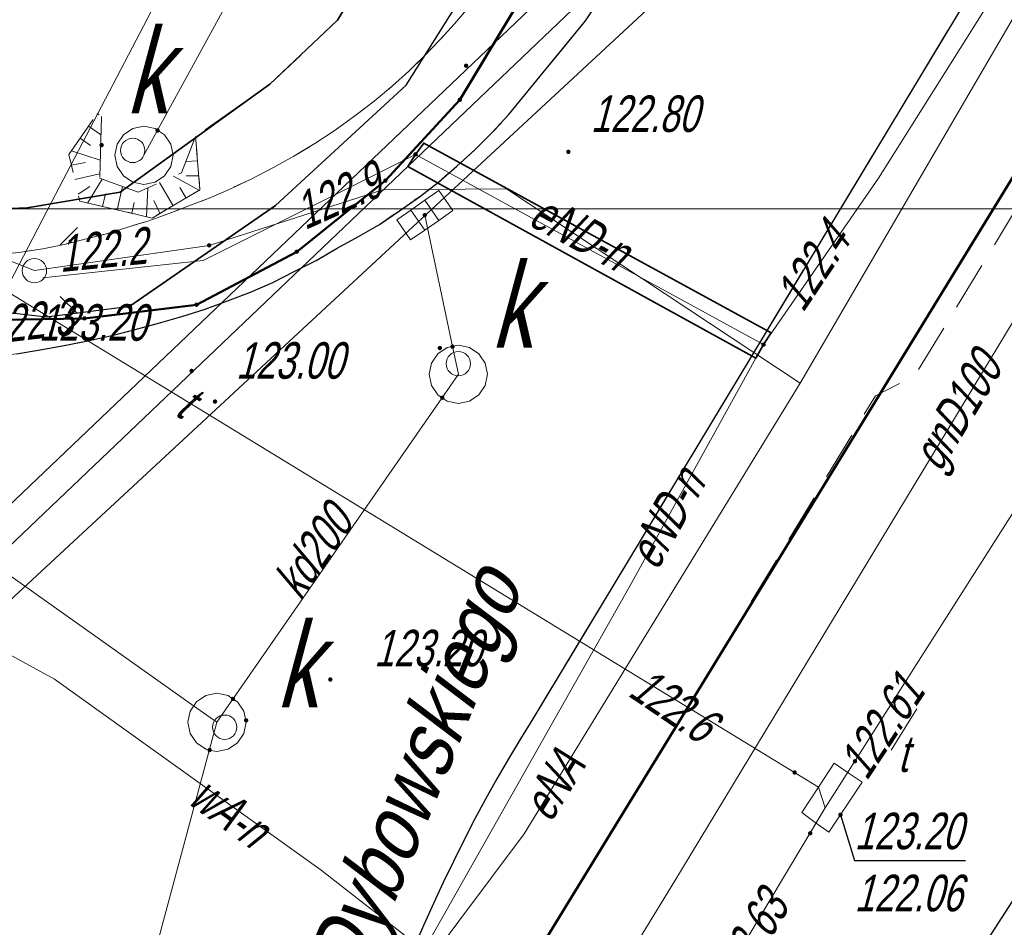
# Model space of a CAD drawing. Extents: x 7463256 to 7464485, y 5957341 to 5958260.
# Tile 88 of 256: x 7463677 to 7463697, y 5957485 to 5957504. Entities that reach past the tile are written whole.
import ezdxf
from ezdxf.enums import TextEntityAlignment as Align

# ---------------------------------------------------------------- set-up
doc = ezdxf.new("R2010")
doc.units = 0
doc.header["$MEASUREMENT"] = 0
for name, pattern in [('1.5_0.5', [2, 1.5, -0.5]), ('218-500', [1, 0.5, -0.5]), ('GAK', [5.2, 3, -1, 0.2, -1]), ('l219_500', [0]), ('mz1.0_0.5', [1.5, 1, -0.5]), ('mz1.25_0.5', [1.75, 1.25, -0.5])]:
    doc.linetypes.add(name, pattern=pattern)
doc.layers.get('0').update_dxf_attribs({"color": 2, "linetype": 'CONTINUOUS', "lineweight": 5})
for name, color, linetype in [('000 Inne (niezydentyfikowane)', 7, 'CONTINUOUS'), ('203-Punkt załamania granicy działki nie stabilizowany', 7, 'CONTINUOUS'), ('218-Granica użytku', 7, 'CONTINUOUS'), ('219-Linia granicy', 7, 'CONTINUOUS'), ('994-Nazwa ulicy', 7, 'CONTINUOUS'), ('chodnik (powierzchnia)', 7, 'CONTINUOUS'), ('jezdnia (powierzchnia)', 7, 'CONTINUOUS'), ('komora podziemna - przewód kanalizacyjny (powierzchnia)', 7, 'CONTINUOUS'), ('komora podziemna - przewód kanalizacyjny (powierzchnia)-Atr17', 7, 'CONTINUOUS'), ('kratka ściekowa (punkt)', 7, 'CONTINUOUS'), ('krawężnik (linia)', 7, 'CONTINUOUS'), ('latarnia na słupie lub maszcie (punkt)', 7, 'CONTINUOUS'), ('ogrodzenie trwałe (linia)', 7, 'CONTINUOUS'), ('przewód elektroenergetyczny (linia)', 7, 'CONTINUOUS'), ('przewód elektroenergetyczny (linia)-Atr1', 7, 'CONTINUOUS'), ('przewód gazowy (linia)', 7, 'CONTINUOUS'), ('przewód gazowy (linia)-Atr1', 7, 'CONTINUOUS'), ('przewód kanalizacyjny (linia)', 7, 'CONTINUOUS'), ('przewód kanalizacyjny (linia)-Atr1', 7, 'CONTINUOUS'), ('przewód telekomunikacyjny (linia)', 7, 'CONTINUOUS'), ('przewód telekomunikacyjny (linia)-Atr1', 7, 'CONTINUOUS'), ('przewód wodociągowy (linia)', 7, 'CONTINUOUS'), ('przewód wodociągowy (linia)-Atr1', 7, 'CONTINUOUS'), ('punkt o określonej wysokości (sieć elektroenergetyczna)', 7, 'CONTINUOUS'), ('punkt o określonej wysokości (sieć elektroenergetyczna)-Atr2', 7, 'CONTINUOUS'), ('punkt o określonej wysokości (sieć kanalizacyjna)', 7, 'CONTINUOUS'), ('punkt o określonej wysokości (sieć telekomunikacyjna)', 7, 'CONTINUOUS'), ('punkt o określonej wysokości (sieć telekomunikacyjna)-Atr2', 7, 'CONTINUOUS'), ('punkt o określonej wysokości (sieć telekomunikacyjna)-Atr3', 7, 'CONTINUOUS'), ('punkt wysokościowy sztuczny', 7, 'CONTINUOUS'), ('punkt wysokościowy sztuczny-Atr2', 7, 'CONTINUOUS'), ('rura ochronna - przewód elektroenergetyczny (linia)', 7, 'CONTINUOUS'), ('skarpa nieumocniona (powierzchnia)', 7, 'CONTINUOUS'), ('studzienka - przewód telekomunikacyjny (powierzchnia)', 7, 'CONTINUOUS'), ('studzienka - przewód telekomunikacyjny (powierzchnia)-Atr17', 7, 'CONTINUOUS'), ('słup (punkt)', 7, 'CONTINUOUS'), ('trawnik (powierzchnia)', 7, 'CONTINUOUS'), ('Wstawianie ramki sekcyjnej z opisem', 7, 'CONTINUOUS'), ('właz okrągły - siec kanalizacyjna (punkt)', 7, 'CONTINUOUS')]:
    doc.layers.add(name, color=color, linetype=linetype)
doc.layers.add('____proj LSN', color=1, linetype='CONTINUOUS', lineweight=5)
doc.layers.add('___PROJLSN', color=1, linetype='CONTINUOUS', lineweight=100)
doc.styles.get("Standard").update_dxf_attribs({"font": 'txt', "width": 0.75})
doc.linetypes.add('902-500', pattern='A,3.75,0,[1,ksztalty.shx,S=0.5,R=0,X=0,Y=0],3.75', length=7.5)

# ---------------------------------------------------------------- blocks, each defined once
blk = doc.blocks.new('SM011')
at = {"color": 0, "linetype": 'Continuous', "lineweight": 13}
for p, q in [((-0.53, 0.531), (-0.883, 0.884)), ((0.531, 0.531), (0.884, 0.884)), ((-0.53, -0.53), (-0.883, -0.883)), ((0.531, -0.53), (0.884, -0.883))]:
    blk.add_line(p, q, dxfattribs=at)
blk = doc.blocks.new('SM04')
at = {"color": 0, "linetype": 'Continuous', "lineweight": 13}
blk.add_circle((0, 0), 0.25, dxfattribs=at)
blk = doc.blocks.new('PW01')
at = {"linetype": 'Continuous', "lineweight": 13}
h = blk.add_hatch(color=0, dxfattribs=at)
edge = h.paths.add_edge_path()
edge.add_arc((0, 0), 0.045, 0, 360)
blk = doc.blocks.new('US22')
at = {"color": 0, "linetype": 'Continuous', "lineweight": 13}
blk.add_circle((0, 0), 0.25, dxfattribs=at)
blk = doc.blocks.new('PW02')
at = {"linetype": 'Continuous', "lineweight": 13}
h = blk.add_hatch(color=0, dxfattribs=at)
edge = h.paths.add_edge_path()
edge.add_arc((0, 0), 0.045, 0, 360)
blk = doc.blocks.new('US05')
at = {"color": 0, "linetype": 'Continuous', "lineweight": 13}
for p, q in [((-0.525, -0.25), (-0.525, 0.25)), ((-0.525, 0.25), (-0.175, 0.25)), ((-0.175, -0.25), (-0.175, 0.25)), ((-0.175, 0.25), (0.175, 0.25)), ((0.175, -0.25), (0.175, 0.25)), ((0.175, 0.25), (0.525, 0.25)), ((0.525, -0.25), (0.525, 0.25)), ((-0.525, -0.25), (-0.175, -0.25)), ((-0.175, -0.25), (0.175, -0.25)), ((0.175, -0.25), (0.525, -0.25))]:
    blk.add_line(p, q, dxfattribs=at)
blk = doc.blocks.new('203')
at = {"linetype": 'Continuous', "lineweight": 0}
h = blk.add_hatch(color=0, dxfattribs=at)
edge = h.paths.add_edge_path()
edge.add_arc((0, 0), 0.045, 0, 360)

msp = doc.modelspace()

# ---------------------------------------------------------------- linework, layer by layer
at = {"layer": '000 Inne (niezydentyfikowane)', "color": 7, "linetype": 'Continuous', "lineweight": 13}
for p, q in [((7463678.44, 5957501.96), (7463678.48, 5957501.93)), ((7463678.26, 5957501.7), (7463678.51, 5957501.53)), ((7463678.09, 5957501.45), (7463678.3, 5957501.3)), ((7463677.91, 5957501.19), (7463678.5, 5957501)), ((7463677.91, 5957500.9), (7463678.2, 5957500.95)), ((7463680.5, 5957500.99), (7463680.26, 5957500.97)), ((7463677.98, 5957500.6), (7463678.49, 5957500.72)), ((7463680.54, 5957500.38), (7463680.01, 5957500.67)), ((7463680.53, 5957500.68), (7463680.27, 5957500.68)), ((7463678.05, 5957500.3), (7463678.29, 5957500.46)), ((7463678.24, 5957500.12), (7463678.54, 5957500.61)), ((7463678.85, 5957499.98), (7463678.96, 5957500.46)), ((7463679.45, 5957499.84), (7463679.48, 5957500.43)), ((7463680, 5957500.06), (7463679.72, 5957500.54)), ((7463680.27, 5957500.22), (7463680.14, 5957500.44)), ((7463678.55, 5957500.05), (7463678.61, 5957500.31)), ((7463679.15, 5957499.91), (7463679.2, 5957500.13)), ((7463679.73, 5957499.91), (7463679.6, 5957500.17))]:
    msp.add_line(p, q, dxfattribs=at)
at = {"layer": '218-Granica użytku', "color": 3, "linetype": '218-500', "lineweight": 18, "flags": 128}
for points in [[(7463685.89, 5957502.24), (7463694.42, 5957516.38)], [(7463685.34, 5957481.22), (7463699.15, 5957503.75)], [(7463684.36, 5957500.58), (7463685.89, 5957502.24)], [(7463682.54, 5957499.12), (7463684.36, 5957500.58)], [(7463680.48, 5957498.03), (7463682.54, 5957499.12)], [(7463678.18, 5957497.75), (7463680.48, 5957498.03)], [(7463676.46, 5957497.72), (7463678.18, 5957497.75)]]:
    msp.add_lwpolyline(points, dxfattribs=at)
at = {"layer": '219-Linia granicy', "color": 3, "linetype": 'l219_500', "lineweight": 50, "flags": 128}
for points in [[(7463694.42, 5957516.38), (7463685.89, 5957502.24)], [(7463699.15, 5957503.75), (7463685.34, 5957481.22)], [(7463685.89, 5957502.24), (7463684.36, 5957500.58)], [(7463684.36, 5957500.58), (7463682.54, 5957499.12)], [(7463682.54, 5957499.12), (7463680.48, 5957498.03)], [(7463680.48, 5957498.03), (7463678.18, 5957497.75)], [(7463678.18, 5957497.75), (7463676.46, 5957497.72)]]:
    msp.add_lwpolyline(points, dxfattribs=at)
at = {"layer": '____proj LSN', "linetype": 'GAK', "lineweight": 30}
msp.add_lwpolyline([(7463810.989, 5957676.522), (7463800.184, 5957658.279), (7463793.869, 5957647.689, 0.203616), (7463793.816, 5957647.301), (7463794.916, 5957643.26, -0.205626), (7463794.861, 5957642.869), (7463764.816, 5957593.361), (7463764.816, 5957593.361), (7463749.912, 5957569.146), (7463743.314, 5957557.902), (7463734.125, 5957541.63, -0.16646), (7463733.883, 5957541.415), (7463732.047, 5957540.645, 0.154872), (7463731.817, 5957540.449), (7463708.804, 5957503.682), (7463695.786, 5957483.524), (7463691.49, 5957475.813, -0.201055), (7463691.186, 5957475.574), (7463658.858, 5957466.664, -0.374915), (7463658.265, 5957466.949), (7463653.128, 5957478.933), (7463653.128, 5957478.933), (7463644.191, 5957493.359), (7463612.028, 5957521.314)], format="xyb", dxfattribs=at)
at = {"layer": '___PROJLSN', "linetype": 'Continuous', "lineweight": 0}
msp.add_line((7463694.75, 5957488.88), (7463695.282, 5957489.727), dxfattribs=at)
at = {"layer": 'chodnik (powierzchnia)', "color": 7, "linetype": 'mz1.0_0.5', "lineweight": 18, "flags": 128}
for points in [[(7463684.15, 5957476.71), (7463681.1, 5957474.24), (7463681.13, 5957474.35), (7463681.27, 5957474.82), (7463681.41, 5957475.29), (7463681.56, 5957475.76), (7463681.71, 5957476.22), (7463681.86, 5957476.69), (7463682.01, 5957477.15), (7463682.17, 5957477.62), (7463682.32, 5957478.08), (7463682.49, 5957478.54), (7463682.65, 5957479), (7463682.81, 5957479.45), (7463682.98, 5957479.91), (7463683.15, 5957480.36), (7463683.32, 5957480.81), (7463683.5, 5957481.27), (7463683.67, 5957481.72), (7463683.85, 5957482.17), (7463684.03, 5957482.61), (7463684.21, 5957483.06), (7463684.39, 5957483.51), (7463684.58, 5957483.96), (7463684.77, 5957484.4), (7463684.96, 5957484.85), (7463685.15, 5957485.29), (7463685.35, 5957485.73), (7463685.55, 5957486.16), (7463685.76, 5957486.59), (7463685.97, 5957487.02), (7463686.19, 5957487.45), (7463686.42, 5957487.87), (7463686.65, 5957488.29), (7463686.89, 5957488.7), (7463687.14, 5957489.11), (7463687.39, 5957489.52), (7463696.94, 5957505.36), (7463700.32, 5957510.77), (7463700.31, 5957510.77), (7463703.33, 5957511.61), (7463716.54, 5957530.41), (7463716.06, 5957530.69), (7463725.52, 5957546.07), (7463726.49, 5957547.9), (7463727.04, 5957547.64), (7463737.29, 5957566.06), (7463738.77, 5957566.02), (7463740.12, 5957565.67), (7463741.42, 5957565.08), (7463738.09, 5957559.3), (7463734.01, 5957551.93), (7463733.52, 5957550.92), (7463729.63, 5957544.14), (7463727.92, 5957541.24), (7463719.88, 5957528.11), (7463715.87, 5957522.25), (7463704.74, 5957506.57), (7463704.75, 5957506.57), (7463700.93, 5957505.96), (7463699.58, 5957503.72), (7463695.24, 5957496.57), (7463694.43, 5957496.16), (7463689.6, 5957488.14), (7463685.34, 5957481.22), (7463684.86, 5957479.37)], [(7463706.52, 5957537.66), (7463708.29, 5957540.59), (7463708.97, 5957540.25), (7463709.76, 5957538.71), (7463706.45, 5957532.61), (7463703.98, 5957528.54), (7463701.68, 5957524.9), (7463699.52, 5957521.26), (7463697.35, 5957517.63), (7463695.05, 5957514.51), (7463689.58, 5957505.52), (7463688.47, 5957503.86), (7463686.89, 5957501.93), (7463686.55, 5957501.56), (7463686.2, 5957501.21), (7463685.83, 5957500.88), (7463685.45, 5957500.55), (7463685.06, 5957500.25), (7463684.65, 5957499.96), (7463684.24, 5957499.68), (7463683.81, 5957499.43), (7463683.37, 5957499.19), (7463682.94, 5957498.94), (7463682.49, 5957498.71), (7463682.05, 5957498.49), (7463681.59, 5957498.29), (7463681.12, 5957498.11), (7463680.66, 5957497.94), (7463680.18, 5957497.79), (7463679.7, 5957497.65), (7463679.22, 5957497.52), (7463678.74, 5957497.4), (7463678.25, 5957497.29), (7463677.76, 5957497.19), (7463677.27, 5957497.1), (7463676.78, 5957497.02), (7463676.29, 5957496.96), (7463675.79, 5957496.9), (7463675.3, 5957496.85), (7463674.8, 5957496.82), (7463674.34, 5957496.8), (7463673.89, 5957496.8), (7463673.43, 5957496.83), (7463672.97, 5957496.87), (7463672.52, 5957496.93), (7463672.07, 5957497.01), (7463671.62, 5957497.11), (7463671.18, 5957497.22), (7463670.74, 5957497.36), (7463670.31, 5957497.52), (7463669.89, 5957497.69), (7463642.84, 5957508.24), (7463639.25, 5957512.55), (7463639.64, 5957512.3), (7463640.04, 5957512.05), (7463640.44, 5957511.8), (7463640.84, 5957511.57), (7463641.25, 5957511.34), (7463641.66, 5957511.12), (7463642.07, 5957510.9), (7463642.49, 5957510.69), (7463642.91, 5957510.49), (7463643.33, 5957510.29), (7463655.92, 5957505.41), (7463656.66, 5957506.75), (7463662.44, 5957503.77), (7463662.46, 5957502.9), (7463662.89, 5957502.68), (7463663.32, 5957502.46), (7463663.75, 5957502.24), (7463664.19, 5957502.04), (7463664.62, 5957501.83), (7463665.06, 5957501.64), (7463665.5, 5957501.44), (7463665.95, 5957501.25), (7463666.4, 5957501.07), (7463666.84, 5957500.89), (7463667.29, 5957500.72), (7463667.75, 5957500.56), (7463668.2, 5957500.39), (7463668.66, 5957500.24), (7463669.12, 5957500.09), (7463669.58, 5957499.94), (7463670.04, 5957499.8), (7463670.5, 5957499.67), (7463670.97, 5957499.54), (7463671.43, 5957499.41), (7463671.9, 5957499.29), (7463672.37, 5957499.18), (7463672.84, 5957499.07), (7463673.31, 5957498.97), (7463673.76, 5957498.95), (7463674.2, 5957498.94), (7463674.65, 5957498.94), (7463675.1, 5957498.95), (7463675.54, 5957498.98), (7463675.99, 5957499.01), (7463676.43, 5957499.06), (7463676.88, 5957499.11), (7463677.32, 5957499.18), (7463677.76, 5957499.27), (7463678.19, 5957499.38), (7463678.63, 5957499.49), (7463679.05, 5957499.62), (7463679.48, 5957499.75), (7463679.9, 5957499.9), (7463680.32, 5957500.06), (7463680.74, 5957500.22), (7463681.15, 5957500.4), (7463681.6, 5957500.61), (7463682.05, 5957500.84), (7463682.48, 5957501.08), (7463682.91, 5957501.34), (7463683.33, 5957501.62), (7463683.73, 5957501.91), (7463684.13, 5957502.21), (7463684.51, 5957502.53), (7463684.84, 5957502.83), (7463685.16, 5957503.14), (7463685.48, 5957503.47), (7463685.78, 5957503.8), (7463686.07, 5957504.14), (7463686.35, 5957504.49), (7463686.61, 5957504.85), (7463686.87, 5957505.22), (7463687.11, 5957505.6), (7463689.92, 5957510.08), (7463697.25, 5957522.32)]]:
    msp.add_lwpolyline(points, close=True, dxfattribs=at)
at = {"layer": 'jezdnia (powierzchnia)', "color": 7, "linetype": '1.5_0.5', "lineweight": 18, "flags": 128}
msp.add_lwpolyline([(7464435.78, 5957969.39), (7464432.43, 5957972.86), (7464429.42, 5957974.41), (7464426.04, 5957975.11), (7464423.57, 5957975.29), (7464415.47, 5957975.65), (7464371.24, 5957977.61), (7464365.3, 5957977.72), (7464358.84, 5957977.54), (7464346.65, 5957976.28), (7464334.12, 5957974.86), (7464314.08, 5957972.37), (7464311.27, 5957971.79), (7464308.65, 5957970.79), (7464306.54, 5957969.49), (7464304.63, 5957967.74), (7464302.38, 5957964.84), (7464301.74, 5957963.57), (7464301.19, 5957962.16), (7464300.69, 5957960.13), (7464300.42, 5957957.35), (7464300.44, 5957956.63), (7464301.34, 5957947.07), (7464297.39, 5957932.65), (7464296.35, 5957938.67), (7464295.41, 5957944.67), (7464295.17, 5957946.64), (7464294.07, 5957955.56), (7464293.61, 5957956.95), (7464292.71, 5957958.8), (7464291.04, 5957961.16), (7464288.7, 5957963.43), (7464286.48, 5957964.87), (7464282.67, 5957966.24), (7464279.68, 5957966.6), (7464275.55, 5957966.1), (7464272.53, 5957965.24), (7464268.15, 5957963.7), (7464261.6, 5957961.09), (7464256.13, 5957958.63), (7464254.19, 5957957.73), (7464203.13, 5957927.95), (7464201.44, 5957926.95), (7464180.61, 5957914.62), (7464165.37, 5957905.54), (7464161.93, 5957903.53), (7464100.25, 5957867.28), (7464064.71, 5957846.22), (7464055.2, 5957840.55), (7464053.84, 5957839.49), (7464052.69, 5957837.84), (7464051.91, 5957836.3), (7464051.31, 5957834.34), (7464051.05, 5957832.31), (7464051.31, 5957830.32), (7464051.63, 5957829.49), (7464053.32, 5957826.48), (7464047.06, 5957824.65), (7464046.37, 5957825.86), (7464044.81, 5957827.52), (7464043.6, 5957828.27), (7464042.09, 5957829.03), (7464040.11, 5957829.49), (7464038.12, 5957829.49), (7464036.05, 5957829.05), (7464034.47, 5957828.33), (7463990.77, 5957802.57), (7463984.67, 5957799.1), (7463963.97, 5957788.11), (7463953.9, 5957782.45), (7463916.77, 5957760.61), (7463915.43, 5957759.41), (7463915.19, 5957759.06), (7463914.98, 5957758.7), (7463914.81, 5957758.32), (7463914.66, 5957757.92), (7463914.55, 5957757.51), (7463914.48, 5957757.1), (7463914.44, 5957756.68), (7463914.43, 5957756.26), (7463914.83, 5957754.63), (7463915.69, 5957753.07), (7463915.97, 5957752.41), (7463916.13, 5957752.13), (7463917.59, 5957749.55), (7463915.13, 5957748.12), (7463913.12, 5957750.74), (7463911.87, 5957752.81), (7463910.63, 5957754.01), (7463910.25, 5957754.23), (7463909.85, 5957754.42), (7463909.44, 5957754.57), (7463909.02, 5957754.68), (7463908.58, 5957754.76), (7463908.15, 5957754.79), (7463907.71, 5957754.78), (7463907.27, 5957754.73), (7463905.57, 5957754.08), (7463866.26, 5957731.41), (7463858.61, 5957727.02), (7463857.72, 5957725.98), (7463855.16, 5957717.14), (7463854.76, 5957719.2), (7463853.89, 5957720.78), (7463852.79, 5957721.69), (7463851.14, 5957722.42), (7463850.42, 5957722.32), (7463846.1, 5957719.79), (7463840.56, 5957716.65), (7463836.11, 5957713.89), (7463831.61, 5957710.47), (7463828.31, 5957707.66), (7463822.22, 5957701.89), (7463817.3, 5957696.82), (7463812.7, 5957691.61), (7463812.45, 5957691.34), (7463806.98, 5957684.37), (7463803.64, 5957679.75), (7463801.45, 5957676.28), (7463793.55, 5957663.48), (7463792.86, 5957661.7), (7463792.97, 5957659.75), (7463793.77, 5957657.97), (7463795.13, 5957656.54), (7463794.29, 5957652.43), (7463792.69, 5957652.63), (7463790.95, 5957652.54), (7463789.5, 5957652.32), (7463787.98, 5957651.93), (7463786.22, 5957650.98), (7463785.18, 5957649.81), (7463783.63, 5957647.28), (7463741.4, 5957578.12), (7463740.09, 5957575.93), (7463739.68, 5957574.67), (7463739.8, 5957572.76), (7463740.25, 5957571.39), (7463740.85, 5957570.49), (7463741.87, 5957569.43), (7463743.26, 5957568.37), (7463741.42, 5957565.08), (7463740.12, 5957565.67), (7463738.77, 5957566.02), (7463737.29, 5957566.06), (7463735.98, 5957565.85), (7463734.34, 5957565.14), (7463733.02, 5957564.22), (7463732.29, 5957563.18), (7463701.08, 5957512.16), (7463700.31, 5957510.77), (7463700.32, 5957510.77), (7463696.94, 5957505.36), (7463687.39, 5957489.52), (7463687.14, 5957489.11), (7463686.89, 5957488.7), (7463686.65, 5957488.29), (7463686.42, 5957487.87), (7463686.19, 5957487.45), (7463685.97, 5957487.02), (7463685.76, 5957486.59), (7463685.55, 5957486.16), (7463685.35, 5957485.73), (7463685.15, 5957485.29), (7463684.96, 5957484.85), (7463684.77, 5957484.4), (7463684.58, 5957483.96), (7463684.39, 5957483.51), (7463684.21, 5957483.06), (7463684.03, 5957482.61), (7463683.85, 5957482.17), (7463683.67, 5957481.72), (7463683.5, 5957481.27), (7463683.32, 5957480.81), (7463683.15, 5957480.36), (7463682.98, 5957479.91), (7463682.81, 5957479.45), (7463682.65, 5957479), (7463682.49, 5957478.54), (7463682.32, 5957478.08), (7463682.17, 5957477.62), (7463682.01, 5957477.15), (7463681.86, 5957476.69), (7463681.71, 5957476.22), (7463681.56, 5957475.76), (7463681.41, 5957475.29), (7463681.27, 5957474.82), (7463681.13, 5957474.35), (7463681, 5957473.88), (7463680.87, 5957473.41), (7463680.74, 5957472.94), (7463680.61, 5957472.47), (7463680.48, 5957471.99), (7463680.36, 5957471.52), (7463680.25, 5957471.05), (7463680.13, 5957470.57), (7463680.02, 5957470.09), (7463679.91, 5957469.61), (7463679.81, 5957469.12), (7463679.71, 5957468.64), (7463679.61, 5957468.16), (7463679.52, 5957467.67), (7463679.42, 5957467.19), (7463679.33, 5957466.7), (7463679.25, 5957466.22), (7463679.16, 5957465.73), (7463679.08, 5957465.25), (7463679, 5957464.76), (7463678.93, 5957464.27), (7463678.85, 5957463.78), (7463678.78, 5957463.28), (7463678.72, 5957462.79), (7463678.65, 5957462.3), (7463678.59, 5957461.81), (7463678.53, 5957461.31), (7463678.47, 5957460.82), (7463678.42, 5957460.33), (7463678.36, 5957459.83), (7463678.31, 5957459.34), (7463678.26, 5957458.84), (7463678.22, 5957458.35), (7463678.17, 5957457.85), (7463678.13, 5957457.36), (7463678.09, 5957456.86), (7463678.05, 5957456.37), (7463678.02, 5957455.87), (7463677.99, 5957455.41), (7463677.96, 5957454.94), (7463677.93, 5957454.48), (7463677.91, 5957454.01), (7463677.89, 5957453.55), (7463677.87, 5957453.08), (7463677.86, 5957452.62), (7463677.85, 5957452.15), (7463677.84, 5957451.69), (7463677.84, 5957451.22), (7463677.84, 5957450.76), (7463677.85, 5957450.29), (7463677.86, 5957449.83), (7463677.87, 5957449.36), (7463670.59, 5957467.12), (7463670.68, 5957467.58), (7463670.78, 5957468.04), (7463670.89, 5957468.5), (7463670.99, 5957468.96), (7463671.11, 5957469.42), (7463671.22, 5957469.87), (7463671.34, 5957470.33), (7463671.46, 5957470.78), (7463671.59, 5957471.24), (7463671.72, 5957471.69), (7463671.86, 5957472.14), (7463672, 5957472.59), (7463672.14, 5957473.04), (7463673.46, 5957477.28), (7463673.58, 5957477.76), (7463673.68, 5957478.24), (7463673.77, 5957478.73), (7463673.84, 5957479.22), (7463673.89, 5957479.71), (7463673.93, 5957480.2), (7463673.95, 5957480.7), (7463673.95, 5957481.19), (7463673.93, 5957481.63), (7463673.91, 5957482.08), (7463673.86, 5957482.52), (7463673.81, 5957482.96), (7463673.74, 5957483.4), (7463673.66, 5957483.84), (7463673.57, 5957484.28), (7463673.47, 5957484.71), (7463673.35, 5957485.14), (7463673.2, 5957485.61), (7463673.02, 5957486.08), (7463672.82, 5957486.54), (7463672.6, 5957486.99), (7463672.36, 5957487.42), (7463672.1, 5957487.85), (7463671.82, 5957488.26), (7463671.52, 5957488.66), (7463671.25, 5957489.02), (7463670.95, 5957489.36), (7463670.64, 5957489.68), (7463670.3, 5957489.97), (7463669.95, 5957490.25), (7463669.57, 5957490.5), (7463669.19, 5957490.73), (7463668.78, 5957490.93), (7463668.37, 5957491.1), (7463667.96, 5957491.31), (7463667.54, 5957491.51), (7463667.12, 5957491.7), (7463666.7, 5957491.89), (7463666.27, 5957492.06), (7463665.84, 5957492.23), (7463665.41, 5957492.38), (7463664.97, 5957492.53), (7463642.84, 5957508.24), (7463669.89, 5957497.69), (7463670.31, 5957497.52), (7463670.74, 5957497.36), (7463671.18, 5957497.22), (7463671.62, 5957497.11), (7463672.07, 5957497.01), (7463672.52, 5957496.93), (7463672.97, 5957496.87), (7463673.43, 5957496.83), (7463673.89, 5957496.8), (7463674.34, 5957496.8), (7463674.8, 5957496.82), (7463675.3, 5957496.85), (7463675.79, 5957496.9), (7463676.29, 5957496.96), (7463676.78, 5957497.02), (7463677.27, 5957497.1), (7463677.76, 5957497.19), (7463678.25, 5957497.29), (7463678.74, 5957497.4), (7463679.22, 5957497.52), (7463679.7, 5957497.65), (7463680.18, 5957497.79), (7463680.66, 5957497.94), (7463681.12, 5957498.11), (7463681.59, 5957498.29), (7463682.05, 5957498.49), (7463682.49, 5957498.71), (7463682.94, 5957498.94), (7463683.37, 5957499.19), (7463683.81, 5957499.43), (7463684.24, 5957499.68), (7463684.65, 5957499.96), (7463685.06, 5957500.25), (7463685.45, 5957500.55), (7463685.83, 5957500.88), (7463686.2, 5957501.21), (7463686.55, 5957501.56), (7463686.89, 5957501.93), (7463688.47, 5957503.86), (7463689.58, 5957505.52), (7463695.05, 5957514.51), (7463697.35, 5957517.63), (7463699.52, 5957521.26), (7463701.68, 5957524.9), (7463703.98, 5957528.54), (7463706.45, 5957532.61), (7463709.76, 5957538.71), (7463712.45, 5957543.07), (7463719.87, 5957554.72), (7463722.1, 5957558.36), (7463724.25, 5957562.41), (7463732.9, 5957576.65), (7463767.27, 5957632.9), (7463796.54, 5957680.74), (7463799.31, 5957684.89), (7463802.28, 5957688.92), (7463805.13, 5957692.62), (7463808.07, 5957696.14), (7463812, 5957700.58), (7463813.05, 5957701.59), (7463815.17, 5957703.91), (7463818.63, 5957707.32), (7463821.81, 5957710.38), (7463824, 5957712.35), (7463825.06, 5957713.31), (7463827.47, 5957715.22), (7463831.55, 5957718.14), (7463834.51, 5957720.09), (7463871.58, 5957742.02), (7463872.84, 5957742.74), (7463873.73, 5957743.25), (7463884.95, 5957749.82), (7463947.94, 5957787.04), (7463958.13, 5957793.13), (7463978.66, 5957805.82), (7463992.86, 5957814.5), (7464021.02, 5957831.03), (7464036.35, 5957840.19), (7464045.52, 5957845.62), (7464072.76, 5957861.89), (7464098.08, 5957876.78), (7464143.2, 5957903.29), (7464143.83, 5957904.35), (7464144.42, 5957906.04), (7464144.87, 5957907.87), (7464144.93, 5957908.37), (7464145, 5957909.96), (7464144.74, 5957911.42), (7464152.37, 5957912.8), (7464152.74, 5957912.55), (7464154.03, 5957911.87), (7464155.59, 5957911.35), (7464156.76, 5957911.33), (7464160.57, 5957913.58), (7464192.28, 5957932.28), (7464213.7, 5957945.07), (7464214.43, 5957945.48), (7464238.65, 5957959.71), (7464249.15, 5957965.6), (7464251.26, 5957966.66), (7464253.69, 5957967.84), (7464257.35, 5957969.46), (7464261.98, 5957971.33), (7464263.31, 5957972), (7464273.13, 5957975.13), (7464277.92, 5957976.24), (7464280.42, 5957977.04), (7464282.71, 5957978.14), (7464285.69, 5957980.47), (7464287.52, 5957982.76), (7464288.9, 5957985.47), (7464289.81, 5957990.22), (7464289.57, 5957993.19), (7464288.87, 5958000.11), (7464295.35, 5958000.29), (7464295.83, 5957995.88), (7464296.53, 5957992.32), (7464297.86, 5957989.04), (7464299.36, 5957986.74), (7464301.71, 5957984.36), (7464305.3, 5957982.36), (7464307.82, 5957981.66), (7464311.17, 5957981.45), (7464364.74, 5957987.95), (7464391.32, 5957991.11), (7464398.1, 5957991.95), (7464414.27, 5957994.02), (7464414.84, 5957994.09), (7464425.44, 5957995.47), (7464427.97, 5957995.83), (7464434.5, 5957997.95), (7464434.9, 5957998.22), (7464435.3, 5957998.5), (7464435.68, 5957998.8), (7464436.05, 5957999.11), (7464436.4, 5957999.44), (7464436.74, 5957999.78), (7464437.07, 5958000.13), (7464437.39, 5958000.5), (7464437.69, 5958000.88), (7464437.97, 5958001.27), (7464438.24, 5958001.67), (7464438.49, 5958002.08), (7464438.73, 5958002.5), (7464438.95, 5958002.94), (7464439.15, 5958003.37), (7464439.33, 5958003.82), (7464439.5, 5958004.28), (7464439.65, 5958004.74), (7464439.78, 5958005.2), (7464439.89, 5958005.67), (7464439.98, 5958006.15), (7464440.05, 5958006.62), (7464440.11, 5958007.1), (7464440.14, 5958007.59), (7464440.16, 5958008.07), (7464437.87, 5957962.55), (7464436.62, 5957968.02)], close=True, dxfattribs=at)
at = {"layer": 'komora podziemna - przewód kanalizacyjny (powierzchnia)', "color": 34, "linetype": 'Continuous', "lineweight": 18, "flags": 128}
for points in [[(7463679.4, 5957501.7), (7463679.63, 5957501.65), (7463679.68, 5957501.62), (7463679.82, 5957501.52), (7463679.95, 5957501.33), (7463680, 5957501.1), (7463679.95, 5957500.87), (7463679.82, 5957500.68), (7463679.63, 5957500.55), (7463679.4, 5957500.5), (7463679.17, 5957500.55), (7463678.98, 5957500.68), (7463678.85, 5957500.87), (7463678.8, 5957501.1), (7463678.85, 5957501.33), (7463678.98, 5957501.52), (7463679.17, 5957501.65)], [(7463685.86, 5957497.2), (7463686.09, 5957497.15), (7463686.28, 5957497.02), (7463686.41, 5957496.83), (7463686.46, 5957496.6), (7463686.41, 5957496.37), (7463686.28, 5957496.18), (7463686.09, 5957496.05), (7463685.86, 5957496), (7463685.63, 5957496.05), (7463685.53, 5957496.12), (7463685.44, 5957496.18), (7463685.31, 5957496.37), (7463685.26, 5957496.6), (7463685.31, 5957496.83), (7463685.44, 5957497.02), (7463685.63, 5957497.15)], [(7463680.9, 5957490.05), (7463681.13, 5957490), (7463681.22, 5957489.93), (7463681.32, 5957489.87), (7463681.45, 5957489.68), (7463681.5, 5957489.45), (7463681.45, 5957489.22), (7463681.32, 5957489.03), (7463681.13, 5957488.9), (7463680.9, 5957488.85), (7463680.74, 5957488.88), (7463680.67, 5957488.9), (7463680.48, 5957489.03), (7463680.35, 5957489.22), (7463680.3, 5957489.45), (7463680.35, 5957489.68), (7463680.48, 5957489.87), (7463680.67, 5957490)]]:
    msp.add_lwpolyline(points, close=True, dxfattribs=at)
at = {"layer": 'krawężnik (linia)', "color": 7, "linetype": 'Continuous', "lineweight": 25, "flags": 128}
for points in [[(7463676.78, 5957497.02), (7463677.27, 5957497.1), (7463677.76, 5957497.19), (7463678.25, 5957497.29), (7463678.74, 5957497.4), (7463679.22, 5957497.52), (7463679.7, 5957497.65), (7463680.18, 5957497.79), (7463680.66, 5957497.94), (7463681.12, 5957498.11), (7463681.59, 5957498.29), (7463682.05, 5957498.49), (7463682.49, 5957498.71), (7463682.94, 5957498.94), (7463683.37, 5957499.19), (7463683.81, 5957499.43), (7463684.24, 5957499.68), (7463684.65, 5957499.96), (7463685.06, 5957500.25), (7463685.45, 5957500.55), (7463685.83, 5957500.88), (7463686.2, 5957501.21), (7463686.55, 5957501.56), (7463686.89, 5957501.93), (7463688.47, 5957503.86), (7463689.58, 5957505.52)], [(7463696.94, 5957505.36), (7463687.39, 5957489.52), (7463687.14, 5957489.11), (7463686.89, 5957488.7), (7463686.65, 5957488.29), (7463686.42, 5957487.87), (7463686.19, 5957487.45), (7463685.97, 5957487.02), (7463685.76, 5957486.59), (7463685.55, 5957486.16), (7463685.35, 5957485.73), (7463685.15, 5957485.29), (7463684.96, 5957484.85)]]:
    msp.add_lwpolyline(points, dxfattribs=at)
at = {"layer": 'ogrodzenie trwałe (linia)', "color": 7, "linetype": '902-500', "lineweight": 35, "flags": 128}
msp.add_lwpolyline([(7463632.26, 5957520.77), (7463637.65, 5957516), (7463640.6, 5957513.6), (7463643.92, 5957511.71), (7463650.66, 5957508.31), (7463656.03, 5957506.27), (7463656.54, 5957506.77), (7463662.51, 5957503.78), (7463671.41, 5957500.4), (7463673.19, 5957499.87), (7463677, 5957500.02), (7463678.91, 5957500.34), (7463681.99, 5957502.56), (7463683.38, 5957503.88), (7463705.88, 5957540.76)], dxfattribs=at)
at = {"layer": 'przewód elektroenergetyczny (linia)', "color": 1, "linetype": 'Continuous', "lineweight": 18, "flags": 128}
for points in [[(7463687.21, 5957487.16), (7463692.88, 5957496.42), (7463697.46, 5957504.26), (7463701.62, 5957511.45), (7463705.87, 5957509.09), (7463706.95, 5957509.48), (7463712.05, 5957518.2), (7463715.35, 5957523.98), (7463720.12, 5957532.52), (7463722.68, 5957536.88), (7463723.68, 5957538.79), (7463729, 5957547.44), (7463736.46, 5957559.55), (7463733.01, 5957561.78), (7463733.5, 5957562.6), (7463735, 5957564.93), (7463740.3, 5957573.23), (7463741.71, 5957575.67), (7463741.47, 5957576.54)], [(7463669.73, 5957501.12), (7463673.84, 5957498.64), (7463675.71, 5957497.97), (7463677.4, 5957497.78), (7463679.11, 5957498), (7463682.1, 5957500.07), (7463684.79, 5957502.54), (7463686.35, 5957505.03), (7463693.32, 5957516.98), (7463696.97, 5957522.97), (7463703.5, 5957534.25), (7463706.67, 5957539.59), (7463709.94, 5957544.63), (7463714.05, 5957551.61), (7463715.98, 5957555.84), (7463717.25, 5957557.58)], [(7463723.68, 5957538.79), (7463719.98, 5957532.54), (7463714.69, 5957523.79), (7463711.29, 5957518.3), (7463705.75, 5957509.01), (7463701.29, 5957511.25), (7463698.43, 5957506.89), (7463694.49, 5957500.63), (7463692.13, 5957497.21), (7463691.97, 5957496.93), (7463689.39, 5957492.26), (7463684.93, 5957484.38), (7463683.17, 5957481.32), (7463682.36, 5957478.83), (7463681.68, 5957476.31), (7463681.85, 5957470.83), (7463684.14, 5957464.49), (7463687.7, 5957455)], [(7463677.15, 5957498.73), (7463668.87, 5957501.99), (7463661.4, 5957505.58), (7463654.71, 5957506.82), (7463644.74, 5957509.48), (7463640.29, 5957511.66), (7463638.88, 5957512.54), (7463637.75, 5957513.61), (7463637.21, 5957513.86), (7463636.97, 5957513.62), (7463636.7, 5957513.78), (7463636.63, 5957513.81), (7463636.47, 5957513.42)], [(7463665.44, 5957504.94), (7463668.84, 5957501.96), (7463669.73, 5957501.12), (7463673.84, 5957498.64), (7463675.71, 5957497.97), (7463677.4, 5957497.78), (7463679.11, 5957498), (7463682.1, 5957500.07), (7463684.79, 5957502.54), (7463686.35, 5957505.03)], [(7463692.13, 5957497.21), (7463684.98, 5957501.12), (7463680.62, 5957498.94), (7463677.32, 5957498.58)], [(7463692.88, 5957496.42), (7463686.85, 5957500.41), (7463684.31, 5957500.39), (7463680.74, 5957499.25)], [(7463680.74, 5957499.25), (7463677.15, 5957498.73)], [(7463684.53, 5957483.57), (7463687.21, 5957487.16)]]:
    msp.add_lwpolyline(points, dxfattribs=at)
at = {"layer": 'przewód gazowy (linia)', "color": 40, "linetype": 'Continuous', "lineweight": 18, "flags": 128}
msp.add_lwpolyline([(7463725.44, 5957532.73), (7463719.47, 5957523.22), (7463716.46, 5957518.15), (7463710.63, 5957508.81), (7463707.91, 5957504.27), (7463700.39, 5957502.92), (7463697.28, 5957497.72), (7463690.31, 5957486.19), (7463685.73, 5957478.71), (7463693.72, 5957469.83), (7463695.46, 5957467.75), (7463695.66, 5957462.39), (7463695.89, 5957458.42), (7463696.05, 5957452.91)], dxfattribs=at)
at = {"layer": 'przewód kanalizacyjny (linia)', "color": 34, "linetype": 'Continuous', "lineweight": 18, "flags": 128}
for points in [[(7463676.06, 5957491.42), (7463703.01, 5957516.41), (7463715.13, 5957533.71), (7463728.28, 5957554.82), (7463755.61, 5957540.32)], [(7463679.4, 5957501.1), (7463686.04, 5957513.24), (7463689.16, 5957518.94), (7463692.22, 5957524.56), (7463700.86, 5957540.35), (7463701.14, 5957540.87), (7463687.7, 5957547.87), (7463679.91, 5957547.07), (7463677.5, 5957538.03)], [(7463620.08, 5957535.75), (7463641.58, 5957534.26), (7463647.77, 5957525.47), (7463648.13, 5957524.96), (7463659.08, 5957509.88), (7463676.02, 5957493.33), (7463701.72, 5957517.83), (7463701.93, 5957517.61), (7463702.14, 5957517.39), (7463676.02, 5957492.49), (7463658.62, 5957509.48), (7463648.02, 5957524.12), (7463647.65, 5957524.62), (7463647.29, 5957525.15), (7463641.26, 5957533.68), (7463620.04, 5957535.15)], [(7463685.17, 5957499.87), (7463685.74, 5957497.17), (7463685.86, 5957496.6)], [(7463676.242, 5957428.046), (7463672.88, 5957441.54), (7463675.43, 5957469.15), (7463680.9, 5957489.45), (7463685.86, 5957496.6), (7463680.9, 5957489.45), (7463680.42, 5957489.79), (7463676.5, 5957492.57), (7463676.02, 5957492.91), (7463669.73, 5957483.58)]]:
    msp.add_lwpolyline(points, dxfattribs=at)
at = {"layer": 'przewód telekomunikacyjny (linia)', "color": 30, "linetype": 'Continuous', "lineweight": 18, "flags": 128}
for points in [[(7463693.4, 5957487.69), (7463699.74, 5957497.66), (7463706.06, 5957507.94), (7463714.47, 5957521.36), (7463717.84, 5957526.97), (7463722.74, 5957535.93), (7463735.62, 5957555.64), (7463743.98, 5957569.19), (7463746.02, 5957573.08), (7463749.08, 5957577.99), (7463749.74, 5957579.07), (7463750.83, 5957580.84), (7463759.47, 5957595.19), (7463770.86, 5957613.92), (7463778.08, 5957625.84), (7463785.31, 5957637.76), (7463795.86, 5957632.23), (7463800.64, 5957641.85), (7463807.91, 5957656.58), (7463815.52, 5957671.75)], [(7463669.95, 5957503.86), (7463669.67, 5957502.47), (7463669.97, 5957502.34), (7463693.26, 5957488.12), (7463693.4, 5957487.69)], [(7463693.4, 5957487.69), (7463684.64, 5957473.04)]]:
    msp.add_lwpolyline(points, dxfattribs=at)
at = {"layer": 'przewód wodociągowy (linia)', "color": 5, "linetype": 'Continuous', "lineweight": 18, "flags": 128}
for points in [[(7463751.33, 5957525.63), (7463745.89, 5957515.8), (7463742.58, 5957508.72), (7463737.7, 5957498.24), (7463735.56, 5957493.86), (7463725.3, 5957498.3), (7463712.03, 5957504.03), (7463706.96, 5957506.61), (7463693.3, 5957513.43), (7463686.32, 5957516.88), (7463683.67, 5957511.95), (7463677.5, 5957500.14), (7463672.72, 5957490.93), (7463669.65, 5957494.07), (7463661.01, 5957502.89), (7463659.99, 5957503.76), (7463658.47, 5957504.99), (7463654.15, 5957508.65), (7463649.94, 5957516.21), (7463646.45, 5957522.55), (7463641.64, 5957531.38), (7463637.99, 5957538.06), (7463637.18, 5957539.51)], [(7463673.55, 5957492.53), (7463677.56, 5957490.34), (7463683.04, 5957486.41), (7463688.3, 5957482.31)]]:
    msp.add_lwpolyline(points, dxfattribs=at)
at = {"layer": 'punkt o określonej wysokości (sieć telekomunikacyjna)-Atr2', "color": 7, "flags": 128}
msp.add_lwpolyline([(7463693.71, 5957487.55), (7463694, 5957486.61), (7463696.279, 5957486.61)], dxfattribs=at)
at = {"layer": 'rura ochronna - przewód elektroenergetyczny (linia)', "color": 6, "linetype": 'Continuous', "lineweight": 30}
msp.add_lwpolyline([(7463665.44, 5957504.94), (7463668.84, 5957501.96), (7463669.73, 5957501.12), (7463673.84, 5957498.64), (7463675.71, 5957497.97), (7463677.4, 5957497.78), (7463679.11, 5957498), (7463682.1, 5957500.07), (7463684.79, 5957502.54), (7463686.35, 5957505.03)], dxfattribs=at)
at = {"layer": 'rura ochronna - przewód elektroenergetyczny (linia)', "color": 1, "linetype": 'Continuous', "lineweight": 35, "flags": 128}
msp.add_lwpolyline([(7463679.11, 5957498), (7463682.1, 5957500.07), (7463684.79, 5957502.54)], dxfattribs=at)
msp.add_lwpolyline([(7463692.13, 5957497.21), (7463691.97, 5957496.93), (7463684.82, 5957500.87), (7463684.98, 5957501.12), (7463685.15, 5957501.35), (7463692.29, 5957497.45)], close=True, dxfattribs=at)
at = {"layer": 'skarpa nieumocniona (powierzchnia)', "color": 7, "linetype": 'mz1.25_0.5', "lineweight": 18, "flags": 128}
msp.add_lwpolyline([(7463678.49, 5957500.63), (7463679.28, 5957500.34), (7463680.17, 5957500.74), (7463680.46, 5957501.49), (7463680.55, 5957500.39), (7463679.57, 5957499.81), (7463678.08, 5957500.16), (7463677.86, 5957501.12), (7463678.53, 5957502.09)], close=True, dxfattribs=at)
at = {"layer": 'studzienka - przewód telekomunikacyjny (powierzchnia)', "color": 30, "linetype": 'Continuous', "lineweight": 18, "flags": 128}
msp.add_lwpolyline([(7463693.26, 5957488.12), (7463693.58, 5957488.61), (7463693.87, 5957488.41), (7463694.16, 5957488.22), (7463693.47, 5957487.19), (7463693.19, 5957487.39), (7463692.92, 5957487.6)], close=True, dxfattribs=at)
at = {"layer": 'trawnik (powierzchnia)', "color": 7, "linetype": 'mz1.0_0.5', "lineweight": 18, "flags": 128}
msp.add_lwpolyline([(7463706.59, 5957539.73), (7463697.08, 5957523.6), (7463697.25, 5957522.32), (7463689.92, 5957510.08), (7463687.11, 5957505.6), (7463686.87, 5957505.22), (7463686.61, 5957504.85), (7463686.35, 5957504.49), (7463686.07, 5957504.14), (7463685.78, 5957503.8), (7463685.48, 5957503.47), (7463685.16, 5957503.14), (7463684.84, 5957502.83), (7463684.51, 5957502.53), (7463684.13, 5957502.21), (7463683.73, 5957501.91), (7463683.33, 5957501.62), (7463682.91, 5957501.34), (7463682.48, 5957501.08), (7463682.05, 5957500.84), (7463681.6, 5957500.61), (7463681.15, 5957500.4), (7463680.74, 5957500.22), (7463680.32, 5957500.06), (7463679.9, 5957499.9), (7463679.48, 5957499.75), (7463679.05, 5957499.62), (7463678.63, 5957499.49), (7463678.19, 5957499.38), (7463677.76, 5957499.27), (7463677.32, 5957499.18), (7463676.88, 5957499.11), (7463676.43, 5957499.06), (7463675.99, 5957499.01), (7463675.54, 5957498.98), (7463675.1, 5957498.95), (7463674.65, 5957498.94), (7463674.2, 5957498.94), (7463673.76, 5957498.95), (7463673.31, 5957498.97), (7463672.84, 5957499.07), (7463672.37, 5957499.18), (7463671.9, 5957499.29), (7463671.43, 5957499.41), (7463670.97, 5957499.54), (7463670.5, 5957499.67), (7463670.04, 5957499.8), (7463669.58, 5957499.94), (7463669.12, 5957500.09), (7463668.66, 5957500.24), (7463668.2, 5957500.39), (7463667.75, 5957500.56), (7463667.29, 5957500.72), (7463666.84, 5957500.89), (7463666.4, 5957501.07), (7463665.95, 5957501.25), (7463665.5, 5957501.44), (7463665.06, 5957501.64), (7463664.62, 5957501.83), (7463664.19, 5957502.04), (7463663.75, 5957502.24), (7463663.32, 5957502.46), (7463662.89, 5957502.68), (7463662.46, 5957502.9), (7463662.44, 5957503.77), (7463662.51, 5957503.78), (7463671.41, 5957500.4), (7463673.19, 5957499.87), (7463677, 5957500.02), (7463678.07, 5957500.2), (7463678.08, 5957500.16), (7463679.57, 5957499.81), (7463680.55, 5957500.39), (7463680.46, 5957501.49), (7463681.99, 5957502.56), (7463683.38, 5957503.88), (7463705.65, 5957540.24)], close=True, dxfattribs=at)
at = {"layer": 'Wstawianie ramki sekcyjnej z opisem', "color": 7, "linetype": 'Continuous', "lineweight": 13, "flags": 128}
for points in [[(7463752.972, 5957500), (7463600, 5957500), (7463600, 5957475.064)], [(7463600, 5957500), (7463752.972, 5957500)]]:
    msp.add_lwpolyline(points, dxfattribs=at)

# ---------------------------------------------------------------- block references
at = {"layer": '203-Punkt załamania granicy działki nie stabilizowany', "color": 3, "linetype": 'Continuous', "lineweight": 18}
for p in [(7463685.89, 5957502.24), (7463684.36, 5957500.58), (7463682.54, 5957499.12), (7463680.48, 5957498.03), (7463678.18, 5957497.75)]:
    msp.add_blockref('203', p, dxfattribs=at)
at = {"layer": 'kratka ściekowa (punkt)', "color": 7, "linetype": 'Continuous', "lineweight": 18, "rotation": 34.66}
msp.add_blockref('US05', (7463685.17, 5957499.87), dxfattribs=at)
at = {"layer": 'latarnia na słupie lub maszcie (punkt)', "color": 7, "linetype": 'Continuous', "lineweight": 18}
msp.add_blockref('SM011', (7463677.15, 5957498.73), dxfattribs=at)
at = {"layer": 'punkt o określonej wysokości (sieć elektroenergetyczna)', "color": 1, "linetype": 'Continuous', "lineweight": 13}
for p in [(7463684.98, 5957501.12), (7463680.74, 5957499.25), (7463679.11, 5957498), (7463692.13, 5957497.21)]:
    msp.add_blockref('PW01', p, dxfattribs=at)
at = {"layer": 'punkt o określonej wysokości (sieć kanalizacyjna)', "color": 34, "linetype": 'Continuous', "lineweight": 13}
for p in [(7463679.68, 5957501.61), (7463678.53, 5957501.31), (7463685.74, 5957497.17), (7463685.48, 5957497.14), (7463685.53, 5957496.12), (7463681.23, 5957489.93), (7463681.5, 5957489.49), (7463680.75, 5957488.88)]:
    msp.add_blockref('PW01', p, dxfattribs=at)
at = {"layer": 'punkt o określonej wysokości (sieć kanalizacyjna)', "color": 34, "linetype": 'Continuous', "lineweight": 13, "rotation": 34.66}
msp.add_blockref('PW01', (7463685.17, 5957499.87), dxfattribs=at)
at = {"layer": 'punkt o określonej wysokości (sieć telekomunikacyjna)', "color": 30, "linetype": 'Continuous', "lineweight": 13}
for p in [(7463694.01, 5957488.65), (7463692.77, 5957488.42), (7463693.71, 5957487.55), (7463693.09, 5957487.17)]:
    msp.add_blockref('PW01', p, dxfattribs=at)
at = {"layer": 'punkt wysokościowy sztuczny', "color": 7, "linetype": 'Continuous', "lineweight": 13}
for p in [(7463686.02, 5957502.94), (7463688.12, 5957501.17), (7463680.38, 5957496.67), (7463680.86, 5957496.04), (7463683.23, 5957490.33)]:
    msp.add_blockref('PW02', p, dxfattribs=at)
at = {"layer": 'słup (punkt)', "color": 7, "linetype": 'Continuous', "lineweight": 18}
msp.add_blockref('SM04', (7463677.15, 5957498.73), dxfattribs=at)
at = {"layer": 'właz okrągły - siec kanalizacyjna (punkt)', "color": 7, "linetype": 'Continuous', "lineweight": 18}
for p in [(7463679.17, 5957501.2), (7463685.86, 5957496.82), (7463681.06, 5957489.35)]:
    msp.add_blockref('US22', p, dxfattribs=at)

# ---------------------------------------------------------------- texts
at = {"layer": '994-Nazwa ulicy', "color": 7, "linetype": 'Continuous', "lineweight": 25, "oblique": 15, "width": 0.9}
msp.add_text('Benedykta Dybowskiego', height=1.25, rotation=67.878, dxfattribs=at).set_placement((7463681, 5957477))
at = {"layer": 'komora podziemna - przewód kanalizacyjny (powierzchnia)-Atr17', "color": 34, "oblique": 15, "width": 0.722}
for p in [(7463679.03, 5957501.96), (7463686.53, 5957497.15), (7463682.12, 5957489.76)]:
    msp.add_text('k', height=1.75, dxfattribs=at).set_placement(p)
at = {"layer": 'przewód elektroenergetyczny (linia)-Atr1', "color": 1, "oblique": 15, "width": 0.72}
for s, rotation, p in [('eND-n', 331.89, (7463687.26, 5957499.69)), ('eND-n', 60.85, (7463689.94, 5957492.54)), ('eNA', 58.33, (7463687.75, 5957487.36))]:
    msp.add_text(s, height=0.75, rotation=rotation, dxfattribs=at).set_placement(p)
at = {"layer": 'przewód gazowy (linia)-Atr1', "color": 7, "oblique": 15, "width": 0.72}
msp.add_text('gnD100', height=0.75, rotation=58.83, dxfattribs=at).set_placement((7463695.76, 5957494.57))
at = {"layer": 'przewód kanalizacyjny (linia)-Atr1', "color": 34, "oblique": 15, "width": 0.72}
msp.add_text('kd200', height=0.75, rotation=55.251, dxfattribs=at).set_placement((7463682.619, 5957491.929))
at = {"layer": 'przewód telekomunikacyjny (linia)-Atr1', "color": 30, "oblique": 15, "width": 0.72}
msp.add_text('t', height=0.75, rotation=-31.407, dxfattribs=at).set_placement((7463680.2, 5957496.1), align=Align.MIDDLE_LEFT)
at = {"layer": 'przewód wodociągowy (linia)-Atr1', "color": 5, "oblique": 15, "width": 0.72}
msp.add_text('wA-n', height=0.75, rotation=324.12, dxfattribs=at).set_placement((7463680.27, 5957487.8))
at = {"layer": 'punkt o określonej wysokości (sieć elektroenergetyczna)-Atr2', "color": 1, "oblique": 15, "width": 0.72}
for s, rotation, p in [('122.9', 24.12, (7463682.71, 5957499.56)), ('122.2', 5.61, (7463677.68, 5957498.7)), ('122.4', 56.14, (7463692.94, 5957497.85)), ('122.3', 6.62, (7463676.18, 5957497.21))]:
    msp.add_text(s, height=0.75, rotation=rotation, dxfattribs=at).set_placement(p)
at = {"layer": 'punkt o określonej wysokości (sieć telekomunikacyjna)-Atr2', "color": 30, "oblique": 15, "width": 0.72}
for s, rotation, p in [('122.6', 325.84, (7463689.32, 5957490.01)), ('122.61', 56.5, (7463694.25, 5957488.23)), ('122.63', 58.88, (7463691.54, 5957483.77))]:
    msp.add_text(s, height=0.75, rotation=rotation, dxfattribs=at).set_placement(p)
msp.add_text('123.20', height=0.75, dxfattribs=at).set_placement((7463694, 5957486.618), align=Align.BOTTOM_LEFT)
at = {"layer": 'punkt o określonej wysokości (sieć telekomunikacyjna)-Atr3', "color": 30, "oblique": 15, "width": 0.72}
msp.add_text('122.06', height=0.75, dxfattribs=at).set_placement((7463694, 5957485.343), align=Align.BOTTOM_LEFT)
at = {"layer": 'punkt wysokościowy sztuczny-Atr2', "color": 7, "oblique": 15, "width": 0.72}
for s, p in [('122.80', (7463688.58, 5957501.58)), ('123.20', (7463677.24, 5957497.29)), ('123.00', (7463681.29, 5957496.51)), ('123.20', (7463684.13, 5957490.6))]:
    msp.add_text(s, height=0.75, dxfattribs=at).set_placement(p)
at = {"layer": 'studzienka - przewód telekomunikacyjny (powierzchnia)-Atr17', "color": 30, "oblique": 15, "width": 0.72}
msp.add_text('t', height=0.75, dxfattribs=at).set_placement((7463694.89, 5957488.43))

doc.saveas('drawing.dxf')
